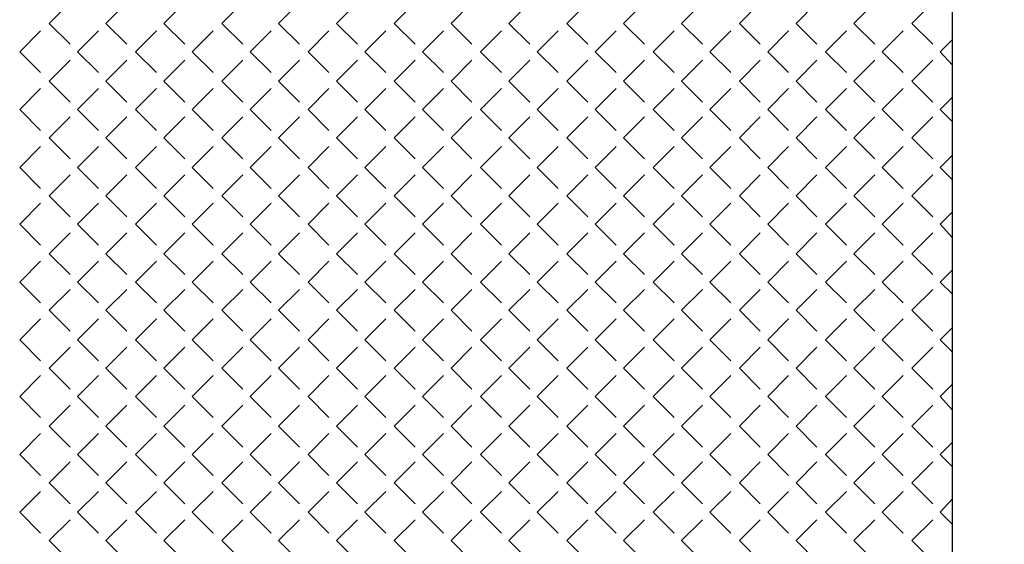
# Model space of a CAD drawing. Header units: millimetres. Extents: x -523 to 1404227, y -783705 to 1038705.
# Tile 36 of 256: x 201390 to 204773, y 16795 to 18598. Entities that reach past the tile are written whole.
import ezdxf

# ---------------------------------------------------------------- set-up
doc = ezdxf.new("R2010")
doc.units = ezdxf.units.MM
doc.linetypes.add('0.5_0.5', pattern=[1, 0.5, -0.5])
doc.layers.add('PDF _0', color=252, linetype='Continuous')
doc.layers.add('PDF _PG_ŚCIANY_SŁUPY', color=7, linetype='Continuous')

# ---------------------------------------------------------------- blocks, each defined once
blk = doc.blocks.new('A$Cc5eb5aaa')
at = {"layer": 'PDF _0', "color": 7, "lineweight": -3}
blk.add_lwpolyline([(25905.4, 10105.6), (25727.6, 10105.6), (25727.6, 21659.1)], dxfattribs=at)
at = {"layer": 'PDF _0', "lineweight": -3}
for points in [[(22624.4, 19978.4), (22696.4, 20050.4)], [(22819.1, 19978.4), (22891.1, 20050.4)], [(23018.1, 19978.4), (23090.1, 20050.4)], [(23217.1, 19978.4), (23289.1, 20050.4)], [(23411.9, 19978.4), (23483.8, 20050.4)], [(23610.8, 19978.4), (23682.8, 20050.4)], [(23809.8, 19978.4), (23881.8, 20050.4)], [(24004.6, 19978.4), (24076.5, 20050.4)], [(24203.5, 19978.4), (24275.5, 20050.4)], [(24402.5, 19978.4), (24474.5, 20050.4)], [(24597.3, 19978.4), (24669.2, 20050.4)], [(24796.2, 19978.4), (24868.2, 20050.4)], [(24995.2, 19978.4), (25067.2, 20050.4)], [(25190, 19978.4), (25261.9, 20050.4)], [(25388.9, 19978.4), (25460.9, 20050.4)], [(25587.9, 19978.4), (25659.9, 20050.4)], [(22624.4, 19978.4), (22696.4, 19906.4)], [(22819.1, 19978.4), (22891.1, 19906.4)], [(23018.1, 19978.4), (23090.1, 19906.4)], [(23217.1, 19978.4), (23289.1, 19906.4)], [(23411.9, 19978.4), (23483.8, 19906.4)], [(23610.8, 19978.4), (23682.8, 19906.4)], [(23809.8, 19978.4), (23881.8, 19906.4)], [(24004.6, 19978.4), (24076.5, 19906.4)], [(24203.5, 19978.4), (24275.5, 19906.4)], [(24402.5, 19978.4), (24474.5, 19906.4)], [(24597.3, 19978.4), (24669.2, 19906.4)], [(24796.2, 19978.4), (24868.2, 19906.4)], [(24995.2, 19978.4), (25067.2, 19906.4)], [(25190, 19978.4), (25261.9, 19906.4)], [(25388.9, 19978.4), (25460.9, 19906.4)], [(25587.9, 19978.4), (25659.9, 19906.4)], [(22522.8, 19881), (22594.8, 19953)], [(22721.8, 19881), (22793.7, 19953)], [(22920.8, 19881), (22992.7, 19953)], [(23115.5, 19881), (23187.5, 19953)], [(23314.5, 19881), (23386.4, 19953)], [(23513.5, 19881), (23585.4, 19953)], [(23708.2, 19881), (23780.2, 19953)], [(23907.2, 19881), (23979.2, 19953)], [(24106.2, 19881), (24178.1, 19953)], [(24300.9, 19881), (24372.9, 19953)], [(24499.9, 19881), (24571.9, 19953)], [(24698.9, 19881), (24770.8, 19953)], [(24893.6, 19881), (24965.6, 19953)], [(25092.6, 19881), (25164.6, 19953)], [(25291.6, 19881), (25363.5, 19953)], [(25486.3, 19881), (25558.3, 19953)], [(25685.3, 19881), (25727.6, 19923.4)], [(22522.8, 19881), (22594.8, 19809.1)], [(22721.8, 19881), (22793.7, 19809.1)], [(22920.8, 19881), (22992.7, 19809.1)], [(23115.5, 19881), (23187.5, 19809.1)], [(23314.5, 19881), (23386.4, 19809.1)], [(23513.5, 19881), (23585.4, 19809.1)], [(23708.2, 19881), (23780.2, 19809.1)], [(23907.2, 19881), (23979.2, 19809.1)], [(24106.2, 19881), (24178.1, 19809.1)], [(24300.9, 19881), (24372.9, 19809.1)], [(24499.9, 19881), (24571.9, 19809.1)], [(24698.9, 19881), (24770.8, 19809.1)], [(24893.6, 19881), (24965.6, 19809.1)], [(25092.6, 19881), (25164.6, 19809.1)], [(25291.6, 19881), (25363.5, 19809.1)], [(25486.3, 19881), (25558.3, 19809.1)], [(25685.3, 19881), (25727.6, 19834.5)], [(22624.4, 19779.4), (22696.4, 19851.4)], [(22819.1, 19779.4), (22891.1, 19851.4)], [(23018.1, 19779.4), (23090.1, 19851.4)], [(23217.1, 19779.4), (23289.1, 19851.4)], [(23411.9, 19779.4), (23483.8, 19851.4)], [(23610.8, 19779.4), (23682.8, 19851.4)], [(23809.8, 19779.4), (23881.8, 19851.4)], [(24004.6, 19779.4), (24076.5, 19851.4)], [(24203.5, 19779.4), (24275.5, 19851.4)], [(24402.5, 19779.4), (24474.5, 19851.4)], [(24597.3, 19779.4), (24669.2, 19851.4)], [(24796.2, 19779.4), (24868.2, 19851.4)], [(24995.2, 19779.4), (25067.2, 19851.4)], [(25190, 19779.4), (25261.9, 19851.4)], [(25388.9, 19779.4), (25460.9, 19851.4)], [(25587.9, 19779.4), (25659.9, 19851.4)], [(22624.4, 19779.4), (22696.4, 19707.4)], [(22819.1, 19779.4), (22891.1, 19707.4)], [(23018.1, 19779.4), (23090.1, 19707.4)], [(23217.1, 19779.4), (23289.1, 19707.4)], [(23411.9, 19779.4), (23483.8, 19707.4)], [(23610.8, 19779.4), (23682.8, 19707.4)], [(23809.8, 19779.4), (23881.8, 19707.4)], [(24004.6, 19779.4), (24076.5, 19707.4)], [(24203.5, 19779.4), (24275.5, 19707.4)], [(24402.5, 19779.4), (24474.5, 19707.4)], [(24597.3, 19779.4), (24669.2, 19707.4)], [(24796.2, 19779.4), (24868.2, 19707.4)], [(24995.2, 19779.4), (25067.2, 19707.4)], [(25190, 19779.4), (25261.9, 19707.4)], [(25388.9, 19779.4), (25460.9, 19707.4)], [(25587.9, 19779.4), (25659.9, 19707.4)], [(22522.8, 19682), (22594.8, 19754)], [(22721.8, 19682), (22793.7, 19754)], [(22920.8, 19682), (22992.7, 19754)], [(23115.5, 19682), (23187.5, 19754)], [(23314.5, 19682), (23386.4, 19754)], [(23513.5, 19682), (23585.4, 19754)], [(23708.2, 19682), (23780.2, 19754)], [(23907.2, 19682), (23979.2, 19754)], [(24106.2, 19682), (24178.1, 19754)], [(24300.9, 19682), (24372.9, 19754)], [(24499.9, 19682), (24571.9, 19754)], [(24698.9, 19682), (24770.8, 19754)], [(24893.6, 19682), (24965.6, 19754)], [(25092.6, 19682), (25164.6, 19754)], [(25291.6, 19682), (25363.5, 19754)], [(25486.3, 19682), (25558.3, 19754)], [(25685.3, 19682), (25727.6, 19724.4)], [(22522.8, 19682), (22594.8, 19610.1)], [(22624.4, 19584.7), (22696.4, 19656.6)], [(22721.8, 19682), (22793.7, 19610.1)], [(22819.1, 19584.7), (22891.1, 19656.6)], [(22920.8, 19682), (22992.7, 19610.1)], [(23018.1, 19584.7), (23090.1, 19656.6)], [(23115.5, 19682), (23187.5, 19610.1)], [(23217.1, 19584.7), (23289.1, 19656.6)], [(23314.5, 19682), (23386.4, 19610.1)], [(23411.9, 19584.7), (23483.8, 19656.6)], [(23513.5, 19682), (23585.4, 19610.1)], [(23610.8, 19584.7), (23682.8, 19656.6)], [(23708.2, 19682), (23780.2, 19610.1)], [(23809.8, 19584.7), (23881.8, 19656.6)], [(23907.2, 19682), (23979.2, 19610.1)], [(24004.6, 19584.7), (24076.5, 19656.6)], [(24106.2, 19682), (24178.1, 19610.1)], [(24203.5, 19584.7), (24275.5, 19656.6)], [(24300.9, 19682), (24372.9, 19610.1)], [(24402.5, 19584.7), (24474.5, 19656.6)], [(24499.9, 19682), (24571.9, 19610.1)], [(24597.3, 19584.7), (24669.2, 19656.6)], [(24698.9, 19682), (24770.8, 19610.1)], [(24796.2, 19584.7), (24868.2, 19656.6)], [(24893.6, 19682), (24965.6, 19610.1)], [(24995.2, 19584.7), (25067.2, 19656.6)], [(25092.6, 19682), (25164.6, 19610.1)], [(25190, 19584.7), (25261.9, 19656.6)], [(25291.6, 19682), (25363.5, 19610.1)], [(25388.9, 19584.7), (25460.9, 19656.6)], [(25486.3, 19682), (25558.3, 19610.1)], [(25587.9, 19584.7), (25659.9, 19656.6)], [(25685.3, 19682), (25727.6, 19639.7)], [(22522.8, 19483.1), (22594.8, 19555)], [(22624.4, 19584.7), (22696.4, 19512.7)], [(22721.8, 19483.1), (22793.7, 19555)], [(22819.1, 19584.7), (22891.1, 19512.7)], [(22920.8, 19483.1), (22992.7, 19555)], [(23018.1, 19584.7), (23090.1, 19512.7)], [(23115.5, 19483.1), (23187.5, 19555)], [(23217.1, 19584.7), (23289.1, 19512.7)], [(23314.5, 19483.1), (23386.4, 19555)], [(23411.9, 19584.7), (23483.8, 19512.7)], [(23513.5, 19483.1), (23585.4, 19555)], [(23610.8, 19584.7), (23682.8, 19512.7)], [(23708.2, 19483.1), (23780.2, 19555)], [(23809.8, 19584.7), (23881.8, 19512.7)], [(23907.2, 19483.1), (23979.2, 19555)], [(24004.6, 19584.7), (24076.5, 19512.7)], [(24106.2, 19483.1), (24178.1, 19555)], [(24203.5, 19584.7), (24275.5, 19512.7)], [(24300.9, 19483.1), (24372.9, 19555)], [(24402.5, 19584.7), (24474.5, 19512.7)], [(24499.9, 19483.1), (24571.9, 19555)], [(24597.3, 19584.7), (24669.2, 19512.7)], [(24698.9, 19483.1), (24770.8, 19555)], [(24796.2, 19584.7), (24868.2, 19512.7)], [(24893.6, 19483.1), (24965.6, 19555)], [(24995.2, 19584.7), (25067.2, 19512.7)], [(25092.6, 19483.1), (25164.6, 19555)], [(25190, 19584.7), (25261.9, 19512.7)], [(25291.6, 19483.1), (25363.5, 19555)], [(25388.9, 19584.7), (25460.9, 19512.7)], [(25486.3, 19483.1), (25558.3, 19555)], [(25587.9, 19584.7), (25659.9, 19512.7)], [(25685.3, 19483.1), (25727.6, 19525.4)], [(22522.8, 19483.1), (22594.8, 19411.1)], [(22624.4, 19385.7), (22696.4, 19457.7)], [(22721.8, 19483.1), (22793.7, 19411.1)], [(22819.1, 19385.7), (22891.1, 19457.7)], [(22920.8, 19483.1), (22992.7, 19411.1)], [(23018.1, 19385.7), (23090.1, 19457.7)], [(23115.5, 19483.1), (23187.5, 19411.1)], [(23217.1, 19385.7), (23289.1, 19457.7)], [(23314.5, 19483.1), (23386.4, 19411.1)], [(23411.9, 19385.7), (23483.8, 19457.7)], [(23513.5, 19483.1), (23585.4, 19411.1)], [(23610.8, 19385.7), (23682.8, 19457.7)], [(23708.2, 19483.1), (23780.2, 19411.1)], [(23809.8, 19385.7), (23881.8, 19457.7)], [(23907.2, 19483.1), (23979.2, 19411.1)], [(24004.6, 19385.7), (24076.5, 19457.7)], [(24106.2, 19483.1), (24178.1, 19411.1)], [(24203.5, 19385.7), (24275.5, 19457.7)], [(24300.9, 19483.1), (24372.9, 19411.1)], [(24402.5, 19385.7), (24474.5, 19457.7)], [(24499.9, 19483.1), (24571.9, 19411.1)], [(24597.3, 19385.7), (24669.2, 19457.7)], [(24698.9, 19483.1), (24770.8, 19411.1)], [(24796.2, 19385.7), (24868.2, 19457.7)], [(24893.6, 19483.1), (24965.6, 19411.1)], [(24995.2, 19385.7), (25067.2, 19457.7)], [(25092.6, 19483.1), (25164.6, 19411.1)], [(25190, 19385.7), (25261.9, 19457.7)], [(25291.6, 19483.1), (25363.5, 19411.1)], [(25388.9, 19385.7), (25460.9, 19457.7)], [(25486.3, 19483.1), (25558.3, 19411.1)], [(25587.9, 19385.7), (25659.9, 19457.7)], [(25685.3, 19483.1), (25727.6, 19440.7)], [(22624.4, 19385.7), (22696.4, 19313.7)], [(22819.1, 19385.7), (22891.1, 19313.7)], [(23018.1, 19385.7), (23090.1, 19313.7)], [(23217.1, 19385.7), (23289.1, 19313.7)], [(23411.9, 19385.7), (23483.8, 19313.7)], [(23610.8, 19385.7), (23682.8, 19313.7)], [(23809.8, 19385.7), (23881.8, 19313.7)], [(24004.6, 19385.7), (24076.5, 19313.7)], [(24203.5, 19385.7), (24275.5, 19313.7)], [(24402.5, 19385.7), (24474.5, 19313.7)], [(24597.3, 19385.7), (24669.2, 19313.7)], [(24796.2, 19385.7), (24868.2, 19313.7)], [(24995.2, 19385.7), (25067.2, 19313.7)], [(25190, 19385.7), (25261.9, 19313.7)], [(25388.9, 19385.7), (25460.9, 19313.7)], [(25587.9, 19385.7), (25659.9, 19313.7)], [(22522.8, 19288.3), (22594.8, 19360.3)], [(22721.8, 19288.3), (22793.7, 19360.3)], [(22920.8, 19288.3), (22992.7, 19360.3)], [(23115.5, 19288.3), (23187.5, 19360.3)], [(23314.5, 19288.3), (23386.4, 19360.3)], [(23513.5, 19288.3), (23585.4, 19360.3)], [(23708.2, 19288.3), (23780.2, 19360.3)], [(23907.2, 19288.3), (23979.2, 19360.3)], [(24106.2, 19288.3), (24178.1, 19360.3)], [(24300.9, 19288.3), (24372.9, 19360.3)], [(24499.9, 19288.3), (24571.9, 19360.3)], [(24698.9, 19288.3), (24770.8, 19360.3)], [(24893.6, 19288.3), (24965.6, 19360.3)], [(25092.6, 19288.3), (25164.6, 19360.3)], [(25291.6, 19288.3), (25363.5, 19360.3)], [(25486.3, 19288.3), (25558.3, 19360.3)], [(25685.3, 19288.3), (25727.6, 19330.7)], [(22522.8, 19288.3), (22594.8, 19216.3)], [(22721.8, 19288.3), (22793.7, 19216.3)], [(22920.8, 19288.3), (22992.7, 19216.3)], [(23115.5, 19288.3), (23187.5, 19216.3)], [(23314.5, 19288.3), (23386.4, 19216.3)], [(23513.5, 19288.3), (23585.4, 19216.3)], [(23708.2, 19288.3), (23780.2, 19216.3)], [(23907.2, 19288.3), (23979.2, 19216.3)], [(24106.2, 19288.3), (24178.1, 19216.3)], [(24300.9, 19288.3), (24372.9, 19216.3)], [(24499.9, 19288.3), (24571.9, 19216.3)], [(24698.9, 19288.3), (24770.8, 19216.3)], [(24893.6, 19288.3), (24965.6, 19216.3)], [(25092.6, 19288.3), (25164.6, 19216.3)], [(25291.6, 19288.3), (25363.5, 19216.3)], [(25486.3, 19288.3), (25558.3, 19216.3)], [(25685.3, 19288.3), (25727.6, 19241.7)], [(22624.4, 19186.7), (22696.4, 19258.7)], [(22819.1, 19186.7), (22891.1, 19258.7)], [(23018.1, 19186.7), (23090.1, 19258.7)], [(23217.1, 19186.7), (23289.1, 19258.7)], [(23411.9, 19186.7), (23483.8, 19258.7)], [(23610.8, 19186.7), (23682.8, 19258.7)], [(23809.8, 19186.7), (23881.8, 19258.7)], [(24004.6, 19186.7), (24076.5, 19258.7)], [(24203.5, 19186.7), (24275.5, 19258.7)], [(24402.5, 19186.7), (24474.5, 19258.7)], [(24597.3, 19186.7), (24669.2, 19258.7)], [(24796.2, 19186.7), (24868.2, 19258.7)], [(24995.2, 19186.7), (25067.2, 19258.7)], [(25190, 19186.7), (25261.9, 19258.7)], [(25388.9, 19186.7), (25460.9, 19258.7)], [(25587.9, 19186.7), (25659.9, 19258.7)], [(22624.4, 19186.7), (22696.4, 19114.7)], [(22819.1, 19186.7), (22891.1, 19114.7)], [(23018.1, 19186.7), (23090.1, 19114.7)], [(23217.1, 19186.7), (23289.1, 19114.7)], [(23411.9, 19186.7), (23483.8, 19114.7)], [(23610.8, 19186.7), (23682.8, 19114.7)], [(23809.8, 19186.7), (23881.8, 19114.7)], [(24004.6, 19186.7), (24076.5, 19114.7)], [(24203.5, 19186.7), (24275.5, 19114.7)], [(24402.5, 19186.7), (24474.5, 19114.7)], [(24597.3, 19186.7), (24669.2, 19114.7)], [(24796.2, 19186.7), (24868.2, 19114.7)], [(24995.2, 19186.7), (25067.2, 19114.7)], [(25190, 19186.7), (25261.9, 19114.7)], [(25388.9, 19186.7), (25460.9, 19114.7)], [(25587.9, 19186.7), (25659.9, 19114.7)], [(22522.8, 19089.3), (22594.8, 19161.3)], [(22721.8, 19089.3), (22793.7, 19161.3)], [(22920.8, 19089.3), (22992.7, 19161.3)], [(23115.5, 19089.3), (23187.5, 19161.3)], [(23314.5, 19089.3), (23386.4, 19161.3)], [(23513.5, 19089.3), (23585.4, 19161.3)], [(23708.2, 19089.3), (23780.2, 19161.3)], [(23907.2, 19089.3), (23979.2, 19161.3)], [(24106.2, 19089.3), (24178.1, 19161.3)], [(24300.9, 19089.3), (24372.9, 19161.3)], [(24499.9, 19089.3), (24571.9, 19161.3)], [(24698.9, 19089.3), (24770.8, 19161.3)], [(24893.6, 19089.3), (24965.6, 19161.3)], [(25092.6, 19089.3), (25164.6, 19161.3)], [(25291.6, 19089.3), (25363.5, 19161.3)], [(25486.3, 19089.3), (25558.3, 19161.3)], [(25685.3, 19089.3), (25727.6, 19131.7)], [(22522.8, 19089.3), (22594.8, 19017.4)], [(22721.8, 19089.3), (22793.7, 19017.4)], [(22920.8, 19089.3), (22992.7, 19017.4)], [(23115.5, 19089.3), (23187.5, 19017.4)], [(23314.5, 19089.3), (23386.4, 19017.4)], [(23513.5, 19089.3), (23585.4, 19017.4)], [(23708.2, 19089.3), (23780.2, 19017.4)], [(23907.2, 19089.3), (23979.2, 19017.4)], [(24106.2, 19089.3), (24178.1, 19017.4)], [(24300.9, 19089.3), (24372.9, 19017.4)], [(24499.9, 19089.3), (24571.9, 19017.4)], [(24698.9, 19089.3), (24770.8, 19017.4)], [(24893.6, 19089.3), (24965.6, 19017.4)], [(25092.6, 19089.3), (25164.6, 19017.4)], [(25291.6, 19089.3), (25363.5, 19017.4)], [(25486.3, 19089.3), (25558.3, 19017.4)], [(25685.3, 19089.3), (25727.6, 19047)], [(22624.4, 18992), (22696.4, 19063.9)], [(22819.1, 18992), (22891.1, 19063.9)], [(23018.1, 18992), (23090.1, 19063.9)], [(23217.1, 18992), (23289.1, 19063.9)], [(23411.9, 18992), (23483.8, 19063.9)], [(23610.8, 18992), (23682.8, 19063.9)], [(23809.8, 18992), (23881.8, 19063.9)], [(24004.6, 18992), (24076.5, 19063.9)], [(24203.5, 18992), (24275.5, 19063.9)], [(24402.5, 18992), (24474.5, 19063.9)], [(24597.3, 18992), (24669.2, 19063.9)], [(24796.2, 18992), (24868.2, 19063.9)], [(24995.2, 18992), (25067.2, 19063.9)], [(25190, 18992), (25261.9, 19063.9)], [(25388.9, 18992), (25460.9, 19063.9)], [(25587.9, 18992), (25659.9, 19063.9)], [(22624.4, 18992), (22696.4, 18920)], [(22819.1, 18992), (22891.1, 18920)], [(23018.1, 18992), (23090.1, 18920)], [(23217.1, 18992), (23289.1, 18920)], [(23411.9, 18992), (23483.8, 18920)], [(23610.8, 18992), (23682.8, 18920)], [(23809.8, 18992), (23881.8, 18920)], [(24004.6, 18992), (24076.5, 18920)], [(24203.5, 18992), (24275.5, 18920)], [(24402.5, 18992), (24474.5, 18920)], [(24597.3, 18992), (24669.2, 18920)], [(24796.2, 18992), (24868.2, 18920)], [(24995.2, 18992), (25067.2, 18920)], [(25190, 18992), (25261.9, 18920)], [(25388.9, 18992), (25460.9, 18920)], [(25587.9, 18992), (25659.9, 18920)], [(22522.8, 18890.4), (22594.8, 18962.3)], [(22721.8, 18890.4), (22793.7, 18962.3)], [(22920.8, 18890.4), (22992.7, 18962.3)], [(23115.5, 18890.4), (23187.5, 18962.3)], [(23314.5, 18890.4), (23386.4, 18962.3)], [(23513.5, 18890.4), (23585.4, 18962.3)], [(23708.2, 18890.4), (23780.2, 18962.3)], [(23907.2, 18890.4), (23979.2, 18962.3)], [(24106.2, 18890.4), (24178.1, 18962.3)], [(24300.9, 18890.4), (24372.9, 18962.3)], [(24499.9, 18890.4), (24571.9, 18962.3)], [(24698.9, 18890.4), (24770.8, 18962.3)], [(24893.6, 18890.4), (24965.6, 18962.3)], [(25092.6, 18890.4), (25164.6, 18962.3)], [(25291.6, 18890.4), (25363.5, 18962.3)], [(25486.3, 18890.4), (25558.3, 18962.3)], [(25685.3, 18890.4), (25727.6, 18932.7)], [(22522.8, 18890.4), (22594.8, 18818.4)], [(22721.8, 18890.4), (22793.7, 18818.4)], [(22920.8, 18890.4), (22992.7, 18818.4)], [(23115.5, 18890.4), (23187.5, 18818.4)], [(23314.5, 18890.4), (23386.4, 18818.4)], [(23513.5, 18890.4), (23585.4, 18818.4)], [(23708.2, 18890.4), (23780.2, 18818.4)], [(23907.2, 18890.4), (23979.2, 18818.4)], [(24106.2, 18890.4), (24178.1, 18818.4)], [(24300.9, 18890.4), (24372.9, 18818.4)], [(24499.9, 18890.4), (24571.9, 18818.4)], [(24698.9, 18890.4), (24770.8, 18818.4)], [(24893.6, 18890.4), (24965.6, 18818.4)], [(25092.6, 18890.4), (25164.6, 18818.4)], [(25291.6, 18890.4), (25363.5, 18818.4)], [(25486.3, 18890.4), (25558.3, 18818.4)], [(25685.3, 18890.4), (25727.6, 18848)], [(22624.4, 18793), (22696.4, 18865)], [(22819.1, 18793), (22891.1, 18865)], [(23018.1, 18793), (23090.1, 18865)], [(23217.1, 18793), (23289.1, 18865)], [(23411.9, 18793), (23483.8, 18865)], [(23610.8, 18793), (23682.8, 18865)], [(23809.8, 18793), (23881.8, 18865)], [(24004.6, 18793), (24076.5, 18865)], [(24203.5, 18793), (24275.5, 18865)], [(24402.5, 18793), (24474.5, 18865)], [(24597.3, 18793), (24669.2, 18865)], [(24796.2, 18793), (24868.2, 18865)], [(24995.2, 18793), (25067.2, 18865)], [(25190, 18793), (25261.9, 18865)], [(25388.9, 18793), (25460.9, 18865)], [(25587.9, 18793), (25659.9, 18865)], [(22624.4, 18793), (22696.4, 18721)], [(22819.1, 18793), (22891.1, 18721)], [(23018.1, 18793), (23090.1, 18721)], [(23217.1, 18793), (23289.1, 18721)], [(23411.9, 18793), (23483.8, 18721)], [(23610.8, 18793), (23682.8, 18721)], [(23809.8, 18793), (23881.8, 18721)], [(24004.6, 18793), (24076.5, 18721)], [(24203.5, 18793), (24275.5, 18721)], [(24402.5, 18793), (24474.5, 18721)], [(24597.3, 18793), (24669.2, 18721)], [(24796.2, 18793), (24868.2, 18721)], [(24995.2, 18793), (25067.2, 18721)], [(25190, 18793), (25261.9, 18721)], [(25388.9, 18793), (25460.9, 18721)], [(25587.9, 18793), (25659.9, 18721)], [(22522.8, 18695.6), (22594.8, 18767.6)], [(22721.8, 18695.6), (22793.7, 18767.6)], [(22920.8, 18695.6), (22992.7, 18767.6)], [(23115.5, 18695.6), (23187.5, 18767.6)], [(23314.5, 18695.6), (23386.4, 18767.6)], [(23513.5, 18695.6), (23585.4, 18767.6)], [(23708.2, 18695.6), (23780.2, 18767.6)], [(23907.2, 18695.6), (23979.2, 18767.6)], [(24106.2, 18695.6), (24178.1, 18767.6)], [(24300.9, 18695.6), (24372.9, 18767.6)], [(24499.9, 18695.6), (24571.9, 18767.6)], [(24698.9, 18695.6), (24770.8, 18767.6)], [(24893.6, 18695.6), (24965.6, 18767.6)], [(25092.6, 18695.6), (25164.6, 18767.6)], [(25291.6, 18695.6), (25363.5, 18767.6)], [(25486.3, 18695.6), (25558.3, 18767.6)], [(25685.3, 18695.6), (25727.6, 18737.9)], [(22522.8, 18695.6), (22594.8, 18623.6)], [(22721.8, 18695.6), (22793.7, 18623.6)], [(22920.8, 18695.6), (22992.7, 18623.6)], [(23115.5, 18695.6), (23187.5, 18623.6)], [(23314.5, 18695.6), (23386.4, 18623.6)], [(23513.5, 18695.6), (23585.4, 18623.6)], [(23708.2, 18695.6), (23780.2, 18623.6)], [(23907.2, 18695.6), (23979.2, 18623.6)], [(24106.2, 18695.6), (24178.1, 18623.6)], [(24300.9, 18695.6), (24372.9, 18623.6)], [(24499.9, 18695.6), (24571.9, 18623.6)], [(24698.9, 18695.6), (24770.8, 18623.6)], [(24893.6, 18695.6), (24965.6, 18623.6)], [(25092.6, 18695.6), (25164.6, 18623.6)], [(25291.6, 18695.6), (25363.5, 18623.6)], [(25486.3, 18695.6), (25558.3, 18623.6)], [(25685.3, 18695.6), (25727.6, 18649)], [(22624.4, 18594), (22696.4, 18666)], [(22819.1, 18594), (22891.1, 18666)], [(23018.1, 18594), (23090.1, 18666)], [(23217.1, 18594), (23289.1, 18666)], [(23411.9, 18594), (23483.8, 18666)], [(23610.8, 18594), (23682.8, 18666)], [(23809.8, 18594), (23881.8, 18666)], [(24004.6, 18594), (24076.5, 18666)], [(24203.5, 18594), (24275.5, 18666)], [(24402.5, 18594), (24474.5, 18666)], [(24597.3, 18594), (24669.2, 18666)], [(24796.2, 18594), (24868.2, 18666)], [(24995.2, 18594), (25067.2, 18666)], [(25190, 18594), (25261.9, 18666)], [(25388.9, 18594), (25460.9, 18666)], [(25587.9, 18594), (25659.9, 18666)], [(22624.4, 18594), (22696.4, 18522)], [(22819.1, 18594), (22891.1, 18522)], [(23018.1, 18594), (23090.1, 18522)], [(23217.1, 18594), (23289.1, 18522)], [(23411.9, 18594), (23483.8, 18522)], [(23610.8, 18594), (23682.8, 18522)], [(23809.8, 18594), (23881.8, 18522)], [(24004.6, 18594), (24076.5, 18522)], [(24203.5, 18594), (24275.5, 18522)], [(24402.5, 18594), (24474.5, 18522)], [(24597.3, 18594), (24669.2, 18522)], [(24796.2, 18594), (24868.2, 18522)], [(24995.2, 18594), (25067.2, 18522)], [(25190, 18594), (25261.9, 18522)], [(25388.9, 18594), (25460.9, 18522)], [(25587.9, 18594), (25659.9, 18522)], [(22522.8, 18496.6), (22594.8, 18568.6)], [(22721.8, 18496.6), (22793.7, 18568.6)], [(22920.8, 18496.6), (22992.7, 18568.6)], [(23115.5, 18496.6), (23187.5, 18568.6)], [(23314.5, 18496.6), (23386.4, 18568.6)], [(23513.5, 18496.6), (23585.4, 18568.6)], [(23708.2, 18496.6), (23780.2, 18568.6)], [(23907.2, 18496.6), (23979.2, 18568.6)], [(24106.2, 18496.6), (24178.1, 18568.6)], [(24300.9, 18496.6), (24372.9, 18568.6)], [(24499.9, 18496.6), (24571.9, 18568.6)], [(24698.9, 18496.6), (24770.8, 18568.6)], [(24893.6, 18496.6), (24965.6, 18568.6)], [(25092.6, 18496.6), (25164.6, 18568.6)], [(25291.6, 18496.6), (25363.5, 18568.6)], [(25486.3, 18496.6), (25558.3, 18568.6)], [(25685.3, 18496.6), (25727.6, 18539)], [(22522.8, 18496.6), (22594.8, 18424.7)], [(22624.4, 18399.3), (22696.4, 18471.2)], [(22721.8, 18496.6), (22793.7, 18424.7)], [(22819.1, 18399.3), (22891.1, 18471.2)], [(22920.8, 18496.6), (22992.7, 18424.7)], [(23018.1, 18399.3), (23090.1, 18471.2)], [(23115.5, 18496.6), (23187.5, 18424.7)], [(23217.1, 18399.3), (23289.1, 18471.2)], [(23314.5, 18496.6), (23386.4, 18424.7)], [(23411.9, 18399.3), (23483.8, 18471.2)], [(23513.5, 18496.6), (23585.4, 18424.7)], [(23610.8, 18399.3), (23682.8, 18471.2)], [(23708.2, 18496.6), (23780.2, 18424.7)], [(23809.8, 18399.3), (23881.8, 18471.2)], [(23907.2, 18496.6), (23979.2, 18424.7)], [(24004.6, 18399.3), (24076.5, 18471.2)], [(24106.2, 18496.6), (24178.1, 18424.7)], [(24203.5, 18399.3), (24275.5, 18471.2)], [(24300.9, 18496.6), (24372.9, 18424.7)], [(24402.5, 18399.3), (24474.5, 18471.2)], [(24499.9, 18496.6), (24571.9, 18424.7)], [(24597.3, 18399.3), (24669.2, 18471.2)], [(24698.9, 18496.6), (24770.8, 18424.7)], [(24796.2, 18399.3), (24868.2, 18471.2)], [(24893.6, 18496.6), (24965.6, 18424.7)], [(24995.2, 18399.3), (25067.2, 18471.2)], [(25092.6, 18496.6), (25164.6, 18424.7)], [(25190, 18399.3), (25261.9, 18471.2)], [(25291.6, 18496.6), (25363.5, 18424.7)], [(25388.9, 18399.3), (25460.9, 18471.2)], [(25486.3, 18496.6), (25558.3, 18424.7)], [(25587.9, 18399.3), (25659.9, 18471.2)], [(25685.3, 18496.6), (25727.6, 18454.3)], [(22522.8, 18297.7), (22594.8, 18369.6)], [(22624.4, 18399.3), (22696.4, 18327.3)], [(22721.8, 18297.7), (22793.7, 18369.6)], [(22819.1, 18399.3), (22891.1, 18327.3)], [(22920.8, 18297.7), (22992.7, 18369.6)], [(23018.1, 18399.3), (23090.1, 18327.3)], [(23115.5, 18297.7), (23187.5, 18369.6)], [(23217.1, 18399.3), (23289.1, 18327.3)], [(23314.5, 18297.7), (23386.4, 18369.6)], [(23411.9, 18399.3), (23483.8, 18327.3)], [(23513.5, 18297.7), (23585.4, 18369.6)], [(23610.8, 18399.3), (23682.8, 18327.3)], [(23708.2, 18297.7), (23780.2, 18369.6)], [(23809.8, 18399.3), (23881.8, 18327.3)], [(23907.2, 18297.7), (23979.2, 18369.6)], [(24004.6, 18399.3), (24076.5, 18327.3)], [(24106.2, 18297.7), (24178.1, 18369.6)], [(24203.5, 18399.3), (24275.5, 18327.3)], [(24300.9, 18297.7), (24372.9, 18369.6)], [(24402.5, 18399.3), (24474.5, 18327.3)], [(24499.9, 18297.7), (24571.9, 18369.6)], [(24597.3, 18399.3), (24669.2, 18327.3)], [(24698.9, 18297.7), (24770.8, 18369.6)], [(24796.2, 18399.3), (24868.2, 18327.3)], [(24893.6, 18297.7), (24965.6, 18369.6)], [(24995.2, 18399.3), (25067.2, 18327.3)], [(25092.6, 18297.7), (25164.6, 18369.6)], [(25190, 18399.3), (25261.9, 18327.3)], [(25291.6, 18297.7), (25363.5, 18369.6)], [(25388.9, 18399.3), (25460.9, 18327.3)], [(25486.3, 18297.7), (25558.3, 18369.6)], [(25587.9, 18399.3), (25659.9, 18327.3)], [(25685.3, 18297.7), (25727.6, 18344.2)], [(22522.8, 18297.7), (22594.8, 18225.7)], [(22624.4, 18200.3), (22696.4, 18272.3)], [(22721.8, 18297.7), (22793.7, 18225.7)], [(22819.1, 18200.3), (22891.1, 18272.3)], [(22920.8, 18297.7), (22992.7, 18225.7)], [(23018.1, 18200.3), (23090.1, 18272.3)], [(23115.5, 18297.7), (23187.5, 18225.7)], [(23217.1, 18200.3), (23289.1, 18272.3)], [(23314.5, 18297.7), (23386.4, 18225.7)], [(23411.9, 18200.3), (23483.8, 18272.3)], [(23513.5, 18297.7), (23585.4, 18225.7)], [(23610.8, 18200.3), (23682.8, 18272.3)], [(23708.2, 18297.7), (23780.2, 18225.7)], [(23809.8, 18200.3), (23881.8, 18272.3)], [(23907.2, 18297.7), (23979.2, 18225.7)], [(24004.6, 18200.3), (24076.5, 18272.3)], [(24106.2, 18297.7), (24178.1, 18225.7)], [(24203.5, 18200.3), (24275.5, 18272.3)], [(24300.9, 18297.7), (24372.9, 18225.7)], [(24402.5, 18200.3), (24474.5, 18272.3)], [(24499.9, 18297.7), (24571.9, 18225.7)], [(24597.3, 18200.3), (24669.2, 18272.3)], [(24698.9, 18297.7), (24770.8, 18225.7)], [(24796.2, 18200.3), (24868.2, 18272.3)], [(24893.6, 18297.7), (24965.6, 18225.7)], [(24995.2, 18200.3), (25067.2, 18272.3)], [(25092.6, 18297.7), (25164.6, 18225.7)], [(25190, 18200.3), (25261.9, 18272.3)], [(25291.6, 18297.7), (25363.5, 18225.7)], [(25388.9, 18200.3), (25460.9, 18272.3)], [(25486.3, 18297.7), (25558.3, 18225.7)], [(25587.9, 18200.3), (25659.9, 18272.3)], [(25685.3, 18297.7), (25727.6, 18255.3)], [(22624.4, 18200.3), (22696.4, 18128.3)], [(22819.1, 18200.3), (22891.1, 18128.3)], [(23018.1, 18200.3), (23090.1, 18128.3)], [(23217.1, 18200.3), (23289.1, 18128.3)], [(23411.9, 18200.3), (23483.8, 18128.3)], [(23610.8, 18200.3), (23682.8, 18128.3)], [(23809.8, 18200.3), (23881.8, 18128.3)], [(24004.6, 18200.3), (24076.5, 18128.3)], [(24203.5, 18200.3), (24275.5, 18128.3)], [(24402.5, 18200.3), (24474.5, 18128.3)], [(24597.3, 18200.3), (24669.2, 18128.3)], [(24796.2, 18200.3), (24868.2, 18128.3)], [(24995.2, 18200.3), (25067.2, 18128.3)], [(25190, 18200.3), (25261.9, 18128.3)], [(25388.9, 18200.3), (25460.9, 18128.3)], [(25587.9, 18200.3), (25659.9, 18128.3)]]:
    blk.add_lwpolyline(points, dxfattribs=at)
at = {"layer": 'PDF _PG_ŚCIANY_SŁUPY', "lineweight": -3}
blk.add_lwpolyline([(25727.6, 10105.6), (25727.6, 21659.1), (25727.6, 21777.7)], dxfattribs=at)

msp = doc.modelspace()

# ---------------------------------------------------------------- block references
at = {"color": 1, "linetype": '0.5_0.5', "ltscale": 10}
msp.add_blockref('A$Cc5eb5aaa', (178867.66, -1392.86), dxfattribs=at)

doc.saveas('drawing.dxf')
